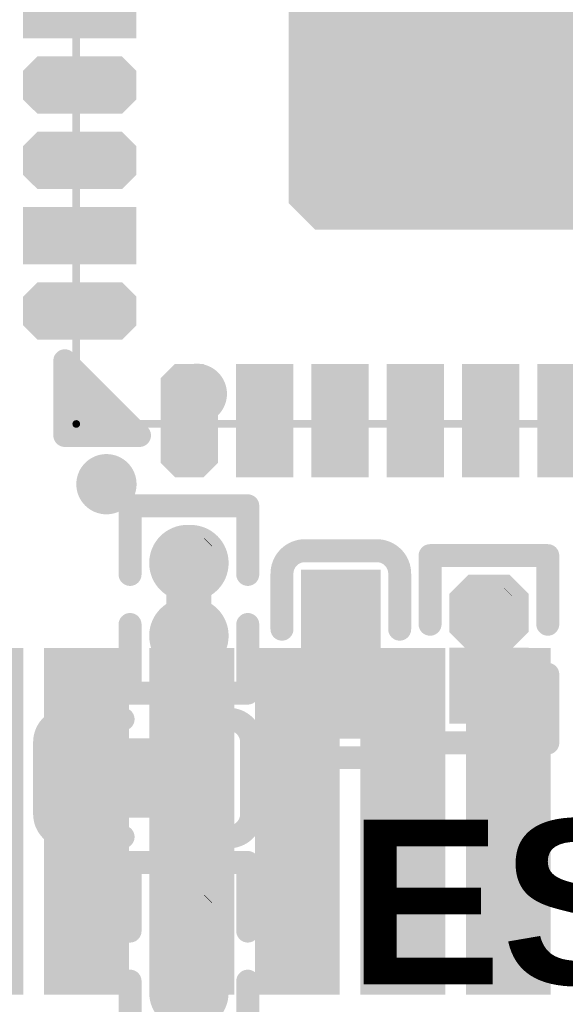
# Model space of a CAD drawing. Header units: inches. Extents: x 0.993 to 1.777, y -0.01 to 0.861.
# Tile 4 of 13: x 1.278 to 1.42, y 0.122 to 0.379. Entities that reach past the tile are written whole.
import ezdxf

# ---------------------------------------------------------------- set-up
doc = ezdxf.new("R2010")
doc.units = ezdxf.units.IN
doc.header["$MEASUREMENT"] = 0
for name, color, linetype in [('Bottom Layer', 5, 'Continuous'), ('Bottom Paste', 16, 'Continuous'), ('Bottom Solder', 6, 'Continuous'), ('Mechanical 15', 56, 'Continuous'), ('Mechanical 4', 56, 'Continuous'), ('Mechanical 5', 56, 'Continuous'), ('Mechanical 6', 56, 'Continuous'), ('Top Layer', 1, 'Continuous'), ('Top Overlay', 2, 'Continuous'), ('Top Paste', 8, 'Continuous'), ('Top Solder', 216, 'Continuous')]:
    doc.layers.add(name, color=color, linetype=linetype)
doc.styles.add('Arial_Bold', font='txt', dxfattribs={"height": 0.2})

# ---------------------------------------------------------------- blocks, each defined once
blk = doc.blocks.new('C0201_12')
at = {"layer": 'Mechanical 4'}
blk.add_hatch(color=56, dxfattribs=at).paths.add_polyline_path([(0.01166, 0.00521), (0.01166, -0.0066), (-0.01196, -0.0066), (-0.01196, 0.00521)])
at = {"layer": 'Mechanical 5'}
for points in [[(-0.01196, 0.00521), (-0.01196, -0.0066), (-0.00606, -0.0066), (-0.00606, 0.00521)], [(0.01166, 0.00521), (0.01166, -0.0066), (0.00576, -0.0066), (0.00576, 0.00521)]]:
    blk.add_hatch(color=56, dxfattribs=at).paths.add_polyline_path(points)
at = {"layer": 'Top Layer'}
for points in [[(-0.0182, 0.00569), (-0.00369, 0.00569), (-0.00369, -0.00707), (-0.0182, -0.00707)], [(0.00339, 0.00569), (0.0179, 0.00569), (0.0179, -0.00707), (0.00339, -0.00707)]]:
    blk.add_hatch(color=1, dxfattribs=at).paths.add_polyline_path(points)
at = {"layer": 'Top Paste'}
for points in [[(-0.0182, 0.00569), (-0.00369, 0.00569), (-0.00369, -0.00707), (-0.0182, -0.00707)], [(-0.00334, 0.00474), (-0.00334, -0.00612), (-0.00428, -0.00707), (-0.01725, -0.00707), (-0.0182, -0.00612), (-0.0182, 0.00474), (-0.01725, 0.00569), (-0.00428, 0.00569)], [(0.00304, 0.00474), (0.00304, -0.00612), (0.00398, -0.00707), (0.01695, -0.00707), (0.0179, -0.00612), (0.0179, 0.00474), (0.01695, 0.00569), (0.00398, 0.00569)], [(0.00339, 0.00569), (0.0179, 0.00569), (0.0179, -0.00707), (0.00339, -0.00707)]]:
    blk.add_hatch(color=8, dxfattribs=at).paths.add_polyline_path(points)
at = {"layer": 'Top Solder'}
for points in [[(-0.0222, 0.00969), (0.00031, 0.00969), (0.00031, -0.01107), (-0.0222, -0.01107)], [(-0.00061, 0.00969), (0.0219, 0.00969), (0.0219, -0.01107), (-0.00061, -0.01107)]]:
    blk.add_hatch(color=216, dxfattribs=at).paths.add_polyline_path(points)
at = {"layer": 'Top Overlay'}
for points in [[(-0.0272, 0.00869, 0.006, 0.006, -0.414214), (-0.0212, 0.01469, 0.006, 0.006, 0)], [(-0.00669, 0.01469, 0.006, 0.006, 0), (-0.0212, 0.01469, 0.006, 0.006, 0)], [(0.0209, 0.01469, 0.006, 0.006, 0), (0.00639, 0.01469, 0.006, 0.006, 0)], [(0.0209, 0.01469, 0.006, 0.006, -0.414214), (0.0269, 0.00869, 0.006, 0.006, 0)], [(-0.0272, -0.01007, 0.006, 0.006, 0), (-0.0272, 0.00869, 0.006, 0.006, 0)], [(0.0269, -0.01007, 0.006, 0.006, 0), (0.0269, 0.00869, 0.006, 0.006, 0)], [(-0.0212, -0.01607, 0.006, 0.006, -0.414214), (-0.0272, -0.01007, 0.006, 0.006, 0)], [(0.0269, -0.01007, 0.006, 0.006, -0.414214), (0.0209, -0.01607, 0.006, 0.006, 0)], [(-0.00669, -0.01607, 0.006, 0.006, 0), (-0.0212, -0.01607, 0.006, 0.006, 0)], [(0.0209, -0.01607, 0.006, 0.006, 0), (0.00639, -0.01607, 0.006, 0.006, 0)]]:
    blk.add_lwpolyline(points, format="xyseb", dxfattribs=at)
for points in [[(-0.0227, 0.01469, 0.003, 0.003, 1), (-0.0197, 0.01469, 0.003, 0.003, 1)], [(-0.0227, 0.01469, 0.003, 0.003, 1), (-0.0197, 0.01469, 0.003, 0.003, 1)], [(-0.00819, 0.01469, 0.003, 0.003, 1), (-0.00519, 0.01469, 0.003, 0.003, 1)], [(0.00489, 0.01469, 0.003, 0.003, 1), (0.00789, 0.01469, 0.003, 0.003, 1)], [(0.0194, 0.01469, 0.003, 0.003, 1), (0.0224, 0.01469, 0.003, 0.003, 1)], [(0.0194, 0.01469, 0.003, 0.003, 1), (0.0224, 0.01469, 0.003, 0.003, 1)], [(-0.0287, 0.00869, 0.003, 0.003, 1), (-0.0257, 0.00869, 0.003, 0.003, 1)], [(-0.0287, 0.00869, 0.003, 0.003, 1), (-0.0257, 0.00869, 0.003, 0.003, 1)], [(0.0254, 0.00869, 0.003, 0.003, 1), (0.0284, 0.00869, 0.003, 0.003, 1)], [(0.0254, 0.00869, 0.003, 0.003, 1), (0.0284, 0.00869, 0.003, 0.003, 1)], [(-0.0287, -0.01007, 0.003, 0.003, 1), (-0.0257, -0.01007, 0.003, 0.003, 1)], [(-0.0287, -0.01007, 0.003, 0.003, 1), (-0.0257, -0.01007, 0.003, 0.003, 1)], [(0.0254, -0.01007, 0.003, 0.003, 1), (0.0284, -0.01007, 0.003, 0.003, 1)], [(0.0254, -0.01007, 0.003, 0.003, 1), (0.0284, -0.01007, 0.003, 0.003, 1)], [(-0.0227, -0.01607, 0.003, 0.003, 1), (-0.0197, -0.01607, 0.003, 0.003, 1)], [(-0.0227, -0.01607, 0.003, 0.003, 1), (-0.0197, -0.01607, 0.003, 0.003, 1)], [(-0.00819, -0.01607, 0.003, 0.003, 1), (-0.00519, -0.01607, 0.003, 0.003, 1)], [(0.00489, -0.01607, 0.003, 0.003, 1), (0.00789, -0.01607, 0.003, 0.003, 1)], [(0.0194, -0.01607, 0.003, 0.003, 1), (0.0224, -0.01607, 0.003, 0.003, 1)], [(0.0194, -0.01607, 0.003, 0.003, 1), (0.0224, -0.01607, 0.003, 0.003, 1)]]:
    blk.add_lwpolyline(points, format="xyseb", close=True, dxfattribs=at)
blk = doc.blocks.new('C0201_17')
at = {"layer": 'Mechanical 4'}
blk.add_hatch(color=56, dxfattribs=at).paths.add_polyline_path([(0.01166, 0.00521), (0.01166, -0.0066), (-0.01196, -0.0066), (-0.01196, 0.00521)])
at = {"layer": 'Mechanical 5'}
for points in [[(-0.01196, 0.00521), (-0.01196, -0.0066), (-0.00606, -0.0066), (-0.00606, 0.00521)], [(0.01166, 0.00521), (0.01166, -0.0066), (0.00576, -0.0066), (0.00576, 0.00521)]]:
    blk.add_hatch(color=56, dxfattribs=at).paths.add_polyline_path(points)
at = {"layer": 'Top Layer'}
h = blk.add_hatch(color=1, dxfattribs=at)
edge = h.paths.add_edge_path()
edge.add_arc((-0.01182, -0.00069), 0.00638, 90, 270)
edge.add_line((-0.01182, -0.00707), (-0.01007, -0.00707))
edge.add_arc((-0.01007, -0.00069), 0.00638, 270, 450)
edge.add_line((-0.01007, 0.00569), (-0.01182, 0.00569))
blk.add_hatch(color=1, dxfattribs=at).paths.add_polyline_path([(0.00339, 0.00569), (0.0179, 0.00569), (0.0179, -0.00707), (0.00339, -0.00707)])
at = {"layer": 'Top Paste'}
h = blk.add_hatch(color=8, dxfattribs=at)
edge = h.paths.add_edge_path()
edge.add_arc((-0.01182, -0.00069), 0.00638, 90, 270)
edge.add_line((-0.01182, -0.00707), (-0.01007, -0.00707))
edge.add_arc((-0.01007, -0.00069), 0.00638, 270, 450)
edge.add_line((-0.01007, 0.00569), (-0.01182, 0.00569))
for points in [[(-0.00334, 0.00474), (-0.00334, -0.00612), (-0.00428, -0.00707), (-0.01725, -0.00707), (-0.0182, -0.00612), (-0.0182, 0.00474), (-0.01725, 0.00569), (-0.00428, 0.00569)], [(0.00304, 0.00474), (0.00304, -0.00612), (0.00398, -0.00707), (0.01695, -0.00707), (0.0179, -0.00612), (0.0179, 0.00474), (0.01695, 0.00569), (0.00398, 0.00569)], [(0.00339, 0.00569), (0.0179, 0.00569), (0.0179, -0.00707), (0.00339, -0.00707)]]:
    blk.add_hatch(color=8, dxfattribs=at).paths.add_polyline_path(points)
at = {"layer": 'Top Solder'}
h = blk.add_hatch(color=216, dxfattribs=at)
edge = h.paths.add_edge_path()
edge.add_arc((-0.01182, -0.00069), 0.01038, 90, 270)
edge.add_line((-0.01182, -0.01107), (-0.01007, -0.01107))
edge.add_arc((-0.01007, -0.00069), 0.01038, 270, 450)
edge.add_line((-0.01007, 0.00969), (-0.01182, 0.00969))
blk.add_hatch(color=216, dxfattribs=at).paths.add_polyline_path([(-0.00061, 0.00969), (0.0219, 0.00969), (0.0219, -0.01107), (-0.00061, -0.01107)])
at = {"layer": 'Top Overlay'}
for points in [[(-0.0272, 0.00869, 0.006, 0.006, -0.414214), (-0.0212, 0.01469, 0.006, 0.006, 0)], [(-0.00669, 0.01469, 0.006, 0.006, 0), (-0.0212, 0.01469, 0.006, 0.006, 0)], [(0.0209, 0.01469, 0.006, 0.006, 0), (0.00639, 0.01469, 0.006, 0.006, 0)], [(0.0209, 0.01469, 0.006, 0.006, -0.414214), (0.0269, 0.00869, 0.006, 0.006, 0)], [(-0.0272, 0.00869, 0.006, 0.006, 0), (-0.0272, -0.01007, 0.006, 0.006, 0)], [(0.0269, 0.00869, 0.006, 0.006, 0), (0.0269, -0.01007, 0.006, 0.006, 0)], [(-0.0212, -0.01607, 0.006, 0.006, -0.414214), (-0.0272, -0.01007, 0.006, 0.006, 0)], [(0.0269, -0.01007, 0.006, 0.006, -0.414214), (0.0209, -0.01607, 0.006, 0.006, 0)], [(-0.00669, -0.01607, 0.006, 0.006, 0), (-0.0212, -0.01607, 0.006, 0.006, 0)], [(0.0209, -0.01607, 0.006, 0.006, 0), (0.00639, -0.01607, 0.006, 0.006, 0)]]:
    blk.add_lwpolyline(points, format="xyseb", dxfattribs=at)
for points in [[(-0.0227, 0.01469, 0.003, 0.003, 1), (-0.0197, 0.01469, 0.003, 0.003, 1)], [(-0.0227, 0.01469, 0.003, 0.003, 1), (-0.0197, 0.01469, 0.003, 0.003, 1)], [(-0.00819, 0.01469, 0.003, 0.003, 1), (-0.00519, 0.01469, 0.003, 0.003, 1)], [(0.00489, 0.01469, 0.003, 0.003, 1), (0.00789, 0.01469, 0.003, 0.003, 1)], [(0.0194, 0.01469, 0.003, 0.003, 1), (0.0224, 0.01469, 0.003, 0.003, 1)], [(0.0194, 0.01469, 0.003, 0.003, 1), (0.0224, 0.01469, 0.003, 0.003, 1)], [(-0.0287, 0.00869, 0.003, 0.003, 1), (-0.0257, 0.00869, 0.003, 0.003, 1)], [(-0.0287, 0.00869, 0.003, 0.003, 1), (-0.0257, 0.00869, 0.003, 0.003, 1)], [(0.0254, 0.00869, 0.003, 0.003, 1), (0.0284, 0.00869, 0.003, 0.003, 1)], [(0.0254, 0.00869, 0.003, 0.003, 1), (0.0284, 0.00869, 0.003, 0.003, 1)], [(-0.0287, -0.01007, 0.003, 0.003, 1), (-0.0257, -0.01007, 0.003, 0.003, 1)], [(-0.0287, -0.01007, 0.003, 0.003, 1), (-0.0257, -0.01007, 0.003, 0.003, 1)], [(0.0254, -0.01007, 0.003, 0.003, 1), (0.0284, -0.01007, 0.003, 0.003, 1)], [(0.0254, -0.01007, 0.003, 0.003, 1), (0.0284, -0.01007, 0.003, 0.003, 1)], [(-0.0227, -0.01607, 0.003, 0.003, 1), (-0.0197, -0.01607, 0.003, 0.003, 1)], [(-0.0227, -0.01607, 0.003, 0.003, 1), (-0.0197, -0.01607, 0.003, 0.003, 1)], [(-0.00819, -0.01607, 0.003, 0.003, 1), (-0.00519, -0.01607, 0.003, 0.003, 1)], [(0.00489, -0.01607, 0.003, 0.003, 1), (0.00789, -0.01607, 0.003, 0.003, 1)], [(0.0194, -0.01607, 0.003, 0.003, 1), (0.0224, -0.01607, 0.003, 0.003, 1)], [(0.0194, -0.01607, 0.003, 0.003, 1), (0.0224, -0.01607, 0.003, 0.003, 1)]]:
    blk.add_lwpolyline(points, format="xyseb", close=True, dxfattribs=at)
blk = doc.blocks.new('R0201_22')
at = {"layer": 'Mechanical 4'}
blk.add_hatch(color=56, dxfattribs=at).paths.add_polyline_path([(0.01252, 0.00591), (0.01252, -0.0059), (-0.01111, -0.0059), (-0.01111, 0.00591)])
at = {"layer": 'Mechanical 5'}
for points in [[(-0.01111, 0.00591), (-0.01111, -0.0059), (-0.0052, -0.0059), (-0.0052, 0.00591)], [(0.01252, 0.00591), (0.01252, -0.0059), (0.00661, -0.0059), (0.00661, 0.00591)]]:
    blk.add_hatch(color=56, dxfattribs=at).paths.add_polyline_path(points)
at = {"layer": 'Top Layer'}
for points in [[(-0.01477, 0.00638), (-0.00284, 0.00638), (-0.00284, -0.00638), (-0.01477, -0.00638)], [(0.0132, 0.00638), (0.00723, 0.00638), (0.00425, 0.0034), (0.00425, -0.00339), (0.00723, -0.00638), (0.0132, -0.00638), (0.01618, -0.00339), (0.01618, 0.0034)]]:
    blk.add_hatch(color=1, dxfattribs=at).paths.add_polyline_path(points)
at = {"layer": 'Top Paste'}
for points in [[(-0.01477, 0.00638), (-0.00284, 0.00638), (-0.00284, -0.00638), (-0.01477, -0.00638)], [(-0.00248, 0.00543), (-0.00248, -0.00543), (-0.00343, -0.00638), (-0.01383, -0.00638), (-0.01477, -0.00543), (-0.01477, 0.00543), (-0.01383, 0.00638), (-0.00343, 0.00638)], [(0.00389, 0.00543), (0.00389, -0.00543), (0.00484, -0.00638), (0.01524, -0.00638), (0.01618, -0.00543), (0.01618, 0.00543), (0.01524, 0.00638), (0.00484, 0.00638)], [(0.0132, 0.00638), (0.00723, 0.00638), (0.00425, 0.0034), (0.00425, -0.00339), (0.00723, -0.00638), (0.0132, -0.00638), (0.01618, -0.00339), (0.01618, 0.0034)]]:
    blk.add_hatch(color=8, dxfattribs=at).paths.add_polyline_path(points)
at = {"layer": 'Top Solder'}
for points in [[(-0.01877, 0.01038), (0.00116, 0.01038), (0.00116, -0.01038), (-0.01877, -0.01038)], [(0.0152, 0.01038), (0.00523, 0.01038), (0.00025, 0.0054), (0.00025, -0.00539), (0.00523, -0.01038), (0.0152, -0.01038), (0.02018, -0.00539), (0.02018, 0.0054)]]:
    blk.add_hatch(color=216, dxfattribs=at).paths.add_polyline_path(points)
at = {"layer": 'Mechanical 15'}
blk.add_lwpolyline([(0.01665, -0.004, 0.0001, 0.0001, 0), (0.01465, -0.006, 0.0001, 0.0001, 0)], format="xyseb", dxfattribs=at)
for points in [[(0.01662, -0.004, 0.00005, 0.00005, 1), (0.01667, -0.004, 0.00005, 0.00005, 1)], [(0.01462, -0.006, 0.00005, 0.00005, 1), (0.01467, -0.006, 0.00005, 0.00005, 1)]]:
    blk.add_lwpolyline(points, format="xyseb", close=True, dxfattribs=at)
at = {"layer": 'Top Overlay'}
for points in [[(-0.02377, 0.01538, 0.006, 0.006, 0), (-0.02377, -0.01538, 0.006, 0.006, 0)], [(-0.02377, 0.01538, 0.006, 0.006, 0), (-0.00584, 0.01538, 0.006, 0.006, 0)], [(0.00725, 0.01538, 0.006, 0.006, 0), (0.02518, 0.01538, 0.006, 0.006, 0)], [(0.02518, 0.01538, 0.006, 0.006, 0), (0.02518, -0.01538, 0.006, 0.006, 0)], [(-0.02377, -0.01538, 0.006, 0.006, 0), (-0.00584, -0.01538, 0.006, 0.006, 0)], [(0.00725, -0.01538, 0.006, 0.006, 0), (0.02518, -0.01538, 0.006, 0.006, 0)]]:
    blk.add_lwpolyline(points, format="xyseb", dxfattribs=at)
for points in [[(-0.02527, 0.01538, 0.003, 0.003, 1), (-0.02227, 0.01538, 0.003, 0.003, 1)], [(-0.02527, 0.01538, 0.003, 0.003, 1), (-0.02227, 0.01538, 0.003, 0.003, 1)], [(-0.00734, 0.01538, 0.003, 0.003, 1), (-0.00434, 0.01538, 0.003, 0.003, 1)], [(0.00575, 0.01538, 0.003, 0.003, 1), (0.00875, 0.01538, 0.003, 0.003, 1)], [(0.02368, 0.01538, 0.003, 0.003, 1), (0.02668, 0.01538, 0.003, 0.003, 1)], [(0.02368, 0.01538, 0.003, 0.003, 1), (0.02668, 0.01538, 0.003, 0.003, 1)], [(-0.02527, -0.01538, 0.003, 0.003, 1), (-0.02227, -0.01538, 0.003, 0.003, 1)], [(-0.02527, -0.01538, 0.003, 0.003, 1), (-0.02227, -0.01538, 0.003, 0.003, 1)], [(-0.00734, -0.01538, 0.003, 0.003, 1), (-0.00434, -0.01538, 0.003, 0.003, 1)], [(0.00575, -0.01538, 0.003, 0.003, 1), (0.00875, -0.01538, 0.003, 0.003, 1)], [(0.02368, -0.01538, 0.003, 0.003, 1), (0.02668, -0.01538, 0.003, 0.003, 1)], [(0.02368, -0.01538, 0.003, 0.003, 1), (0.02668, -0.01538, 0.003, 0.003, 1)]]:
    blk.add_lwpolyline(points, format="xyseb", close=True, dxfattribs=at)
blk = doc.blocks.new('R0201_35')
at = {"layer": 'Mechanical 4'}
blk.add_hatch(color=56, dxfattribs=at).paths.add_polyline_path([(0.01252, 0.00591), (0.01252, -0.0059), (-0.01111, -0.0059), (-0.01111, 0.00591)])
at = {"layer": 'Mechanical 5'}
for points in [[(-0.01111, 0.00591), (-0.01111, -0.0059), (-0.0052, -0.0059), (-0.0052, 0.00591)], [(0.01252, 0.00591), (0.01252, -0.0059), (0.00661, -0.0059), (0.00661, 0.00591)]]:
    blk.add_hatch(color=56, dxfattribs=at).paths.add_polyline_path(points)
at = {"layer": 'Top Layer'}
h = blk.add_hatch(color=1, dxfattribs=at)
edge = h.paths.add_edge_path()
edge.add_arc((-0.0088, -0.00041), 0.00597, 180, 360)
edge.add_line((-0.00284, -0.00041), (-0.00284, 0.00041))
edge.add_arc((-0.0088, 0.00041), 0.00597, 0, 180)
edge.add_line((-0.01477, 0.00041), (-0.01477, -0.00041))
h = blk.add_hatch(color=1, dxfattribs=at)
edge = h.paths.add_edge_path()
edge.add_arc((0.01022, -0.00041), 0.00597, 180, 360)
edge.add_line((0.01618, -0.00041), (0.01618, 0.00041))
edge.add_arc((0.01022, 0.00041), 0.00597, 0, 180)
edge.add_line((0.00425, 0.00041), (0.00425, -0.00041))
at = {"layer": 'Top Paste'}
h = blk.add_hatch(color=8, dxfattribs=at)
edge = h.paths.add_edge_path()
edge.add_arc((-0.0088, -0.00041), 0.00597, 180, 360)
edge.add_line((-0.00284, -0.00041), (-0.00284, 0.00041))
edge.add_arc((-0.0088, 0.00041), 0.00597, 0, 180)
edge.add_line((-0.01477, 0.00041), (-0.01477, -0.00041))
for points in [[(-0.00248, 0.00543), (-0.00248, -0.00543), (-0.00343, -0.00638), (-0.01383, -0.00638), (-0.01477, -0.00543), (-0.01477, 0.00543), (-0.01383, 0.00638), (-0.00343, 0.00638)], [(0.00389, 0.00543), (0.00389, -0.00543), (0.00484, -0.00638), (0.01524, -0.00638), (0.01618, -0.00543), (0.01618, 0.00543), (0.01524, 0.00638), (0.00484, 0.00638)]]:
    blk.add_hatch(color=8, dxfattribs=at).paths.add_polyline_path(points)
h = blk.add_hatch(color=8, dxfattribs=at)
edge = h.paths.add_edge_path()
edge.add_arc((0.01022, -0.00041), 0.00597, 180, 360)
edge.add_line((0.01618, -0.00041), (0.01618, 0.00041))
edge.add_arc((0.01022, 0.00041), 0.00597, 0, 180)
edge.add_line((0.00425, 0.00041), (0.00425, -0.00041))
at = {"layer": 'Top Solder'}
h = blk.add_hatch(color=216, dxfattribs=at)
edge = h.paths.add_edge_path()
edge.add_arc((-0.0088, -0.00041), 0.00997, 180, 360)
edge.add_line((0.00116, -0.00041), (0.00116, 0.00041))
edge.add_arc((-0.0088, 0.00041), 0.00997, 0, 180)
edge.add_line((-0.01877, 0.00041), (-0.01877, -0.00041))
h = blk.add_hatch(color=216, dxfattribs=at)
edge = h.paths.add_edge_path()
edge.add_arc((0.01022, -0.00041), 0.00997, 180, 360)
edge.add_line((0.02018, -0.00041), (0.02018, 0.00041))
edge.add_arc((0.01022, 0.00041), 0.00997, 0, 180)
edge.add_line((0.00025, 0.00041), (0.00025, -0.00041))
at = {"layer": 'Mechanical 15'}
blk.add_lwpolyline([(0.01665, -0.004, 0.0001, 0.0001, 0), (0.01465, -0.006, 0.0001, 0.0001, 0)], format="xyseb", dxfattribs=at)
for points in [[(0.01662, -0.004, 0.00005, 0.00005, 1), (0.01667, -0.004, 0.00005, 0.00005, 1)], [(0.01462, -0.006, 0.00005, 0.00005, 1), (0.01467, -0.006, 0.00005, 0.00005, 1)]]:
    blk.add_lwpolyline(points, format="xyseb", close=True, dxfattribs=at)
at = {"layer": 'Top Overlay'}
for points in [[(-0.02377, 0.01538, 0.006, 0.006, 0), (-0.00584, 0.01538, 0.006, 0.006, 0)], [(-0.02377, 0.01538, 0.006, 0.006, 0), (-0.02377, -0.01538, 0.006, 0.006, 0)], [(0.00725, 0.01538, 0.006, 0.006, 0), (0.02518, 0.01538, 0.006, 0.006, 0)], [(0.02518, 0.01538, 0.006, 0.006, 0), (0.02518, -0.01538, 0.006, 0.006, 0)], [(-0.02377, -0.01538, 0.006, 0.006, 0), (-0.00584, -0.01538, 0.006, 0.006, 0)], [(0.00725, -0.01538, 0.006, 0.006, 0), (0.02518, -0.01538, 0.006, 0.006, 0)]]:
    blk.add_lwpolyline(points, format="xyseb", dxfattribs=at)
for points in [[(-0.02527, 0.01538, 0.003, 0.003, 1), (-0.02227, 0.01538, 0.003, 0.003, 1)], [(-0.02527, 0.01538, 0.003, 0.003, 1), (-0.02227, 0.01538, 0.003, 0.003, 1)], [(-0.00734, 0.01538, 0.003, 0.003, 1), (-0.00434, 0.01538, 0.003, 0.003, 1)], [(0.00575, 0.01538, 0.003, 0.003, 1), (0.00875, 0.01538, 0.003, 0.003, 1)], [(0.02368, 0.01538, 0.003, 0.003, 1), (0.02668, 0.01538, 0.003, 0.003, 1)], [(0.02368, 0.01538, 0.003, 0.003, 1), (0.02668, 0.01538, 0.003, 0.003, 1)], [(-0.02527, -0.01538, 0.003, 0.003, 1), (-0.02227, -0.01538, 0.003, 0.003, 1)], [(-0.02527, -0.01538, 0.003, 0.003, 1), (-0.02227, -0.01538, 0.003, 0.003, 1)], [(-0.00734, -0.01538, 0.003, 0.003, 1), (-0.00434, -0.01538, 0.003, 0.003, 1)], [(0.00575, -0.01538, 0.003, 0.003, 1), (0.00875, -0.01538, 0.003, 0.003, 1)], [(0.02368, -0.01538, 0.003, 0.003, 1), (0.02668, -0.01538, 0.003, 0.003, 1)], [(0.02368, -0.01538, 0.003, 0.003, 1), (0.02668, -0.01538, 0.003, 0.003, 1)]]:
    blk.add_lwpolyline(points, format="xyseb", close=True, dxfattribs=at)
blk = doc.blocks.new('R0201_36')
at = {"layer": 'Mechanical 4'}
blk.add_hatch(color=56, dxfattribs=at).paths.add_polyline_path([(0.01252, 0.00591), (0.01252, -0.0059), (-0.01111, -0.0059), (-0.01111, 0.00591)])
at = {"layer": 'Mechanical 5'}
for points in [[(-0.01111, 0.00591), (-0.01111, -0.0059), (-0.0052, -0.0059), (-0.0052, 0.00591)], [(0.01252, 0.00591), (0.01252, -0.0059), (0.00661, -0.0059), (0.00661, 0.00591)]]:
    blk.add_hatch(color=56, dxfattribs=at).paths.add_polyline_path(points)
at = {"layer": 'Top Layer'}
h = blk.add_hatch(color=1, dxfattribs=at)
edge = h.paths.add_edge_path()
edge.add_arc((-0.0088, -0.00041), 0.00597, 180, 360)
edge.add_line((-0.00284, -0.00041), (-0.00284, 0.00041))
edge.add_arc((-0.0088, 0.00041), 0.00597, 0, 180)
edge.add_line((-0.01477, 0.00041), (-0.01477, -0.00041))
h = blk.add_hatch(color=1, dxfattribs=at)
edge = h.paths.add_edge_path()
edge.add_arc((0.01022, -0.00041), 0.00597, 180, 360)
edge.add_line((0.01618, -0.00041), (0.01618, 0.00041))
edge.add_arc((0.01022, 0.00041), 0.00597, 0, 180)
edge.add_line((0.00425, 0.00041), (0.00425, -0.00041))
at = {"layer": 'Top Paste'}
h = blk.add_hatch(color=8, dxfattribs=at)
edge = h.paths.add_edge_path()
edge.add_arc((-0.0088, -0.00041), 0.00597, 180, 360)
edge.add_line((-0.00284, -0.00041), (-0.00284, 0.00041))
edge.add_arc((-0.0088, 0.00041), 0.00597, 0, 180)
edge.add_line((-0.01477, 0.00041), (-0.01477, -0.00041))
for points in [[(-0.00248, 0.00543), (-0.00248, -0.00543), (-0.00343, -0.00638), (-0.01383, -0.00638), (-0.01477, -0.00543), (-0.01477, 0.00543), (-0.01383, 0.00638), (-0.00343, 0.00638)], [(0.00389, 0.00543), (0.00389, -0.00543), (0.00484, -0.00638), (0.01524, -0.00638), (0.01618, -0.00543), (0.01618, 0.00543), (0.01524, 0.00638), (0.00484, 0.00638)]]:
    blk.add_hatch(color=8, dxfattribs=at).paths.add_polyline_path(points)
h = blk.add_hatch(color=8, dxfattribs=at)
edge = h.paths.add_edge_path()
edge.add_arc((0.01022, -0.00041), 0.00597, 180, 360)
edge.add_line((0.01618, -0.00041), (0.01618, 0.00041))
edge.add_arc((0.01022, 0.00041), 0.00597, 0, 180)
edge.add_line((0.00425, 0.00041), (0.00425, -0.00041))
at = {"layer": 'Top Solder'}
h = blk.add_hatch(color=216, dxfattribs=at)
edge = h.paths.add_edge_path()
edge.add_arc((-0.0088, -0.00041), 0.00997, 180, 360)
edge.add_line((0.00116, -0.00041), (0.00116, 0.00041))
edge.add_arc((-0.0088, 0.00041), 0.00997, 0, 180)
edge.add_line((-0.01877, 0.00041), (-0.01877, -0.00041))
h = blk.add_hatch(color=216, dxfattribs=at)
edge = h.paths.add_edge_path()
edge.add_arc((0.01022, -0.00041), 0.00997, 180, 360)
edge.add_line((0.02018, -0.00041), (0.02018, 0.00041))
edge.add_arc((0.01022, 0.00041), 0.00997, 0, 180)
edge.add_line((0.00025, 0.00041), (0.00025, -0.00041))
at = {"layer": 'Mechanical 15'}
blk.add_lwpolyline([(0.01665, -0.004, 0.0001, 0.0001, 0), (0.01465, -0.006, 0.0001, 0.0001, 0)], format="xyseb", dxfattribs=at)
for points in [[(0.01662, -0.004, 0.00005, 0.00005, 1), (0.01667, -0.004, 0.00005, 0.00005, 1)], [(0.01462, -0.006, 0.00005, 0.00005, 1), (0.01467, -0.006, 0.00005, 0.00005, 1)]]:
    blk.add_lwpolyline(points, format="xyseb", close=True, dxfattribs=at)
at = {"layer": 'Top Overlay'}
for points in [[(-0.02377, 0.01538, 0.006, 0.006, 0), (-0.02377, -0.01538, 0.006, 0.006, 0)], [(-0.02377, 0.01538, 0.006, 0.006, 0), (-0.00584, 0.01538, 0.006, 0.006, 0)], [(0.00725, 0.01538, 0.006, 0.006, 0), (0.02518, 0.01538, 0.006, 0.006, 0)], [(0.02518, 0.01538, 0.006, 0.006, 0), (0.02518, -0.01538, 0.006, 0.006, 0)], [(-0.02377, -0.01538, 0.006, 0.006, 0), (-0.00584, -0.01538, 0.006, 0.006, 0)], [(0.00725, -0.01538, 0.006, 0.006, 0), (0.02518, -0.01538, 0.006, 0.006, 0)]]:
    blk.add_lwpolyline(points, format="xyseb", dxfattribs=at)
for points in [[(-0.02527, 0.01538, 0.003, 0.003, 1), (-0.02227, 0.01538, 0.003, 0.003, 1)], [(-0.02527, 0.01538, 0.003, 0.003, 1), (-0.02227, 0.01538, 0.003, 0.003, 1)], [(-0.00734, 0.01538, 0.003, 0.003, 1), (-0.00434, 0.01538, 0.003, 0.003, 1)], [(0.00575, 0.01538, 0.003, 0.003, 1), (0.00875, 0.01538, 0.003, 0.003, 1)], [(0.02368, 0.01538, 0.003, 0.003, 1), (0.02668, 0.01538, 0.003, 0.003, 1)], [(0.02368, 0.01538, 0.003, 0.003, 1), (0.02668, 0.01538, 0.003, 0.003, 1)], [(-0.02527, -0.01538, 0.003, 0.003, 1), (-0.02227, -0.01538, 0.003, 0.003, 1)], [(-0.02527, -0.01538, 0.003, 0.003, 1), (-0.02227, -0.01538, 0.003, 0.003, 1)], [(-0.00734, -0.01538, 0.003, 0.003, 1), (-0.00434, -0.01538, 0.003, 0.003, 1)], [(0.00575, -0.01538, 0.003, 0.003, 1), (0.00875, -0.01538, 0.003, 0.003, 1)], [(0.02368, -0.01538, 0.003, 0.003, 1), (0.02668, -0.01538, 0.003, 0.003, 1)], [(0.02368, -0.01538, 0.003, 0.003, 1), (0.02668, -0.01538, 0.003, 0.003, 1)]]:
    blk.add_lwpolyline(points, format="xyseb", close=True, dxfattribs=at)
blk = doc.blocks.new('0INCH85_LCD_GC9107_B_39')
at = {"layer": 'Bottom Layer'}
for points in [[(0.32704, -0.3387), (0.34121, -0.3387), (0.34121, -0.42137), (0.32704, -0.42137)], [(0.3546, -0.3387), (0.36877, -0.3387), (0.36877, -0.42137), (0.3546, -0.42137)], [(0.38216, -0.3387), (0.39633, -0.3387), (0.39633, -0.42137), (0.38216, -0.42137)], [(0.40972, -0.3387), (0.42389, -0.3387), (0.42389, -0.42137), (0.40972, -0.42137)], [(0.43727, -0.3387), (0.45145, -0.3387), (0.45145, -0.42137), (0.43727, -0.42137)]]:
    blk.add_hatch(color=5, dxfattribs=at).paths.add_polyline_path(points)
at = {"layer": 'Bottom Paste'}
for points in [[(0.32704, -0.3387), (0.34121, -0.3387), (0.34121, -0.42137), (0.32704, -0.42137)], [(0.3546, -0.3387), (0.36877, -0.3387), (0.36877, -0.42137), (0.3546, -0.42137)], [(0.38216, -0.3387), (0.39633, -0.3387), (0.39633, -0.42137), (0.38216, -0.42137)], [(0.40972, -0.3387), (0.42389, -0.3387), (0.42389, -0.42137), (0.40972, -0.42137)], [(0.43727, -0.3387), (0.45145, -0.3387), (0.45145, -0.42137), (0.43727, -0.42137)]]:
    blk.add_hatch(color=16, dxfattribs=at).paths.add_polyline_path(points)
at = {"layer": 'Bottom Solder'}
for points in [[(0.32304, -0.3347), (0.34521, -0.3347), (0.34521, -0.42537), (0.32304, -0.42537)], [(0.3506, -0.3347), (0.37277, -0.3347), (0.37277, -0.42537), (0.3506, -0.42537)], [(0.37816, -0.3347), (0.40033, -0.3347), (0.40033, -0.42537), (0.37816, -0.42537)], [(0.40572, -0.3347), (0.42789, -0.3347), (0.42789, -0.42537), (0.40572, -0.42537)], [(0.43327, -0.3347), (0.45545, -0.3347), (0.45545, -0.42537), (0.43327, -0.42537)], [(0.46083, -0.3347), (0.48301, -0.3347), (0.48301, -0.42537), (0.46083, -0.42537)]]:
    blk.add_hatch(color=6, dxfattribs=at).paths.add_polyline_path(points)
blk = doc.blocks.new('QFN_32_L5_0_W5_0_P0_50_TL_EP3_7_43')
at = {"layer": 'Mechanical 15'}
for points in [[(-0.07133, 0.09513), (-0.07133, 0.08332), (-0.06149, 0.08332), (-0.06149, 0.09513)], [(-0.05165, 0.09513), (-0.05165, 0.08332), (-0.0418, 0.08332), (-0.0418, 0.09513)], [(-0.03196, 0.09513), (-0.03196, 0.08332), (-0.02212, 0.08332), (-0.02212, 0.09513)], [(-0.01228, 0.09513), (-0.01228, 0.08332), (-0.00243, 0.08332), (-0.00243, 0.09513)], [(0.00741, 0.09513), (0.00741, 0.08332), (0.01725, 0.08332), (0.01725, 0.09513)], [(0.02709, 0.09513), (0.02709, 0.08332), (0.03694, 0.08332), (0.03694, 0.09513)], [(0.04678, 0.09513), (0.04678, 0.08332), (0.05662, 0.08332), (0.05662, 0.09513)], [(0.06646, 0.09513), (0.06646, 0.08332), (0.07631, 0.08332), (0.07631, 0.09513)], [(-0.08413, 0.06069), (-0.08413, 0.07053), (-0.09594, 0.07053), (-0.09594, 0.06069)], [(0.0891, 0.06069), (0.0891, 0.07053), (0.10091, 0.07053), (0.10091, 0.06069)], [(-0.08413, 0.041), (-0.08413, 0.05084), (-0.09594, 0.05084), (-0.09594, 0.041)], [(0.0891, 0.041), (0.0891, 0.05084), (0.10091, 0.05084), (0.10091, 0.041)], [(-0.08413, 0.02132), (-0.08413, 0.03116), (-0.09594, 0.03116), (-0.09594, 0.02132)], [(0.0891, 0.02132), (0.0891, 0.03116), (0.10091, 0.03116), (0.10091, 0.02132)], [(-0.03754, -0.02809), (-0.03754, 0.02226), (0.04234, 0.02226), (0.04234, -0.02809)], [(-0.08413, 0.00163), (-0.08413, 0.01147), (-0.09594, 0.01147), (-0.09594, 0.00163)], [(0.0891, 0.00163), (0.0891, 0.01147), (0.10091, 0.01147), (0.10091, 0.00163)], [(-0.08413, -0.01806), (-0.08413, -0.00821), (-0.09594, -0.00821), (-0.09594, -0.01806)], [(0.0891, -0.01806), (0.0891, -0.00821), (0.10091, -0.00821), (0.10091, -0.01806)], [(-0.08413, -0.03774), (-0.08413, -0.0279), (-0.09594, -0.0279), (-0.09594, -0.03774)], [(0.0891, -0.03774), (0.0891, -0.0279), (0.10091, -0.0279), (0.10091, -0.03774)], [(-0.08413, -0.05742), (-0.08413, -0.04758), (-0.09594, -0.04758), (-0.09594, -0.05742)], [(0.0891, -0.05742), (0.0891, -0.04758), (0.10091, -0.04758), (0.10091, -0.05742)], [(-0.08413, -0.07711), (-0.08413, -0.06727), (-0.09594, -0.06727), (-0.09594, -0.07711)], [(0.0891, -0.07711), (0.0891, -0.06727), (0.10091, -0.06727), (0.10091, -0.07711)], [(-0.07133, -0.10172), (-0.07133, -0.0899), (-0.06149, -0.0899), (-0.06149, -0.10172)], [(-0.05165, -0.10172), (-0.05165, -0.0899), (-0.0418, -0.0899), (-0.0418, -0.10172)], [(-0.03196, -0.10172), (-0.03196, -0.0899), (-0.02212, -0.0899), (-0.02212, -0.10172)], [(-0.01228, -0.10172), (-0.01228, -0.0899), (-0.00243, -0.0899), (-0.00243, -0.10172)], [(0.00741, -0.10172), (0.00741, -0.0899), (0.01725, -0.0899), (0.01725, -0.10172)], [(0.02709, -0.10172), (0.02709, -0.0899), (0.03694, -0.0899), (0.03694, -0.10172)], [(0.04678, -0.10172), (0.04678, -0.0899), (0.05662, -0.0899), (0.05662, -0.10172)], [(0.06646, -0.10172), (0.06646, -0.0899), (0.07631, -0.0899), (0.07631, -0.10172)], [(-0.09691, -0.09935), (-0.09829, -0.10073), (-0.09829, -0.10269), (-0.09691, -0.10407), (-0.09495, -0.10407), (-0.09357, -0.10269), (-0.09357, -0.10073), (-0.09495, -0.09935)]]:
    blk.add_hatch(color=56, dxfattribs=at).paths.add_polyline_path(points)
at = {"layer": 'Top Layer'}
for points in [[(-0.07192, 0.10429), (-0.07192, 0.08421), (-0.06917, 0.08145), (-0.06366, 0.08145), (-0.0609, 0.08421), (-0.0609, 0.10429), (-0.06366, 0.10704), (-0.06917, 0.10704)], [(-0.05223, 0.08145), (-0.05223, 0.10704), (-0.04121, 0.10704), (-0.04121, 0.08145)], [(-0.03255, 0.08145), (-0.03255, 0.10704), (-0.02153, 0.10704), (-0.02153, 0.08145)], [(-0.01286, 0.08145), (-0.01286, 0.10704), (-0.00184, 0.10704), (-0.00184, 0.08145)], [(0.00682, 0.08145), (0.00682, 0.10704), (0.01784, 0.10704), (0.01784, 0.08145)], [(0.02651, 0.10429), (0.02651, 0.08421), (0.02926, 0.08145), (0.03477, 0.08145), (0.03753, 0.08421), (0.03753, 0.10429), (0.03477, 0.10704), (0.02926, 0.10704)], [(0.04619, 0.08145), (0.04619, 0.10704), (0.05721, 0.10704), (0.05721, 0.08145)], [(0.06588, 0.10429), (0.06588, 0.08421), (0.06863, 0.08145), (0.07414, 0.08145), (0.0769, 0.08421), (0.0769, 0.10429), (0.07414, 0.10704), (0.06863, 0.10704)], [(-0.10785, 0.06836), (-0.10785, 0.06285), (-0.10509, 0.0601), (-0.08501, 0.0601), (-0.08226, 0.06285), (-0.08226, 0.06836), (-0.08501, 0.07112), (-0.10509, 0.07112)], [(0.08723, 0.06836), (0.08723, 0.06285), (0.08999, 0.0601), (0.11007, 0.0601), (0.11282, 0.06285), (0.11282, 0.06836), (0.11007, 0.07112), (0.08999, 0.07112)], [(-0.10785, 0.04041), (-0.10785, 0.05143), (-0.08226, 0.05143), (-0.08226, 0.04041)], [(0.08723, 0.04868), (0.08723, 0.04316), (0.08999, 0.04041), (0.11007, 0.04041), (0.11282, 0.04316), (0.11282, 0.04868), (0.11007, 0.05143), (0.08999, 0.05143)], [(-0.10785, 0.02073), (-0.10785, 0.03175), (-0.08226, 0.03175), (-0.08226, 0.02073)], [(0.08723, 0.02073), (0.08723, 0.03175), (0.11282, 0.03175), (0.11282, 0.02073)], [(-0.03751, -0.02829), (-0.03751, 0.02171), (0.04249, 0.02171), (0.04249, -0.02829)], [(-0.10785, 0.00104), (-0.10785, 0.01206), (-0.08226, 0.01206), (-0.08226, 0.00104)], [(0.08723, 0.00104), (0.08723, 0.01206), (0.11282, 0.01206), (0.11282, 0.00104)], [(-0.10785, -0.01038), (-0.10785, -0.01589), (-0.10509, -0.01864), (-0.08501, -0.01864), (-0.08226, -0.01589), (-0.08226, -0.01038), (-0.08501, -0.00762), (-0.10509, -0.00762)], [(0.08723, -0.01864), (0.08723, -0.00762), (0.11282, -0.00762), (0.11282, -0.01864)], [(-0.10785, -0.03007), (-0.10785, -0.03558), (-0.10509, -0.03833), (-0.08501, -0.03833), (-0.08226, -0.03558), (-0.08226, -0.03007), (-0.08501, -0.02731), (-0.10509, -0.02731)], [(0.08723, -0.03833), (0.08723, -0.02731), (0.11282, -0.02731), (0.11282, -0.03833)], [(-0.10785, -0.05801), (-0.10785, -0.04699), (-0.08226, -0.04699), (-0.08226, -0.05801)], [(0.08723, -0.05801), (0.08723, -0.04699), (0.11282, -0.04699), (0.11282, -0.05801)], [(-0.10785, -0.06943), (-0.10785, -0.07495), (-0.10509, -0.0777), (-0.08501, -0.0777), (-0.08226, -0.07495), (-0.08226, -0.06943), (-0.08501, -0.06668), (-0.10509, -0.06668)], [(0.08723, -0.06943), (0.08723, -0.07495), (0.08999, -0.0777), (0.11007, -0.0777), (0.11282, -0.07495), (0.11282, -0.06943), (0.11007, -0.06668), (0.08999, -0.06668)], [(-0.07192, -0.09079), (-0.07192, -0.11087), (-0.06917, -0.11363), (-0.06366, -0.11363), (-0.0609, -0.11087), (-0.0609, -0.09079), (-0.06366, -0.08804), (-0.06917, -0.08804)], [(-0.05223, -0.11363), (-0.05223, -0.08804), (-0.04121, -0.08804), (-0.04121, -0.11363)], [(-0.03255, -0.11363), (-0.03255, -0.08804), (-0.02153, -0.08804), (-0.02153, -0.11363)], [(-0.01286, -0.11363), (-0.01286, -0.08804), (-0.00184, -0.08804), (-0.00184, -0.11363)], [(0.00682, -0.11363), (0.00682, -0.08804), (0.01784, -0.08804), (0.01784, -0.11363)], [(0.02651, -0.11363), (0.02651, -0.08804), (0.03753, -0.08804), (0.03753, -0.11363)], [(0.04619, -0.09079), (0.04619, -0.11087), (0.04894, -0.11363), (0.05445, -0.11363), (0.05721, -0.11087), (0.05721, -0.09079), (0.05445, -0.08804), (0.04894, -0.08804)], [(0.06588, -0.09079), (0.06588, -0.11087), (0.06863, -0.11363), (0.07414, -0.11363), (0.0769, -0.11087), (0.0769, -0.09079), (0.07414, -0.08804), (0.06863, -0.08804)]]:
    blk.add_hatch(color=1, dxfattribs=at).paths.add_polyline_path(points)
at = {"layer": 'Top Overlay'}
blk.add_hatch(color=2, dxfattribs=at).paths.add_polyline_path([(-0.09894, -0.08597), (-0.09817, -0.08597), (-0.07942, -0.10472), (-0.09594, -0.10472)])
at = {"layer": 'Top Paste'}
for points in [[(-0.07192, 0.08145), (-0.07192, 0.10704), (-0.0609, 0.10704), (-0.0609, 0.08145)], [(-0.05223, 0.08145), (-0.05223, 0.10704), (-0.04121, 0.10704), (-0.04121, 0.08145)], [(-0.03255, 0.08145), (-0.03255, 0.10704), (-0.02153, 0.10704), (-0.02153, 0.08145)], [(-0.01286, 0.08145), (-0.01286, 0.10704), (-0.00184, 0.10704), (-0.00184, 0.08145)], [(0.00682, 0.08145), (0.00682, 0.10704), (0.01784, 0.10704), (0.01784, 0.08145)], [(0.02651, 0.08145), (0.02651, 0.10704), (0.03753, 0.10704), (0.03753, 0.08145)], [(0.04619, 0.08145), (0.04619, 0.10704), (0.05721, 0.10704), (0.05721, 0.08145)], [(0.06588, 0.08145), (0.06588, 0.10704), (0.0769, 0.10704), (0.0769, 0.08145)], [(-0.10785, 0.0601), (-0.10785, 0.07112), (-0.08226, 0.07112), (-0.08226, 0.0601)], [(0.08723, 0.0601), (0.08723, 0.07112), (0.11282, 0.07112), (0.11282, 0.0601)], [(-0.10785, 0.04041), (-0.10785, 0.05143), (-0.08226, 0.05143), (-0.08226, 0.04041)], [(0.08723, 0.04041), (0.08723, 0.05143), (0.11282, 0.05143), (0.11282, 0.04041)], [(-0.10785, 0.02073), (-0.10785, 0.03175), (-0.08226, 0.03175), (-0.08226, 0.02073)], [(0.08723, 0.02073), (0.08723, 0.03175), (0.11282, 0.03175), (0.11282, 0.02073)], [(-0.03772, -0.02845), (-0.03772, 0.02163), (0.04254, 0.02163), (0.04254, -0.02845)], [(-0.10785, 0.00104), (-0.10785, 0.01206), (-0.08226, 0.01206), (-0.08226, 0.00104)], [(0.08723, 0.00104), (0.08723, 0.01206), (0.11282, 0.01206), (0.11282, 0.00104)], [(-0.10785, -0.01864), (-0.10785, -0.00762), (-0.08226, -0.00762), (-0.08226, -0.01864)], [(0.08723, -0.01864), (0.08723, -0.00762), (0.11282, -0.00762), (0.11282, -0.01864)], [(-0.10785, -0.03833), (-0.10785, -0.02731), (-0.08226, -0.02731), (-0.08226, -0.03833)], [(0.08723, -0.03833), (0.08723, -0.02731), (0.11282, -0.02731), (0.11282, -0.03833)], [(-0.10785, -0.05801), (-0.10785, -0.04699), (-0.08226, -0.04699), (-0.08226, -0.05801)], [(0.08723, -0.05801), (0.08723, -0.04699), (0.11282, -0.04699), (0.11282, -0.05801)], [(-0.10785, -0.0777), (-0.10785, -0.06668), (-0.08226, -0.06668), (-0.08226, -0.0777)], [(0.08723, -0.0777), (0.08723, -0.06668), (0.11282, -0.06668), (0.11282, -0.0777)], [(-0.07192, -0.11363), (-0.07192, -0.08804), (-0.0609, -0.08804), (-0.0609, -0.11363)], [(-0.05223, -0.11363), (-0.05223, -0.08804), (-0.04121, -0.08804), (-0.04121, -0.11363)], [(-0.03255, -0.11363), (-0.03255, -0.08804), (-0.02153, -0.08804), (-0.02153, -0.11363)], [(-0.01286, -0.11363), (-0.01286, -0.08804), (-0.00184, -0.08804), (-0.00184, -0.11363)], [(0.00682, -0.11363), (0.00682, -0.08804), (0.01784, -0.08804), (0.01784, -0.11363)], [(0.02651, -0.11363), (0.02651, -0.08804), (0.03753, -0.08804), (0.03753, -0.11363)], [(0.04619, -0.11363), (0.04619, -0.08804), (0.05721, -0.08804), (0.05721, -0.11363)], [(0.06588, -0.11363), (0.06588, -0.08804), (0.0769, -0.08804), (0.0769, -0.11363)]]:
    blk.add_hatch(color=8, dxfattribs=at).paths.add_polyline_path(points)
at = {"layer": 'Top Solder'}
for points in [[(-0.07392, 0.10529), (-0.07392, 0.08321), (-0.07017, 0.07945), (-0.06266, 0.07945), (-0.0589, 0.08321), (-0.0589, 0.10529), (-0.06266, 0.10904), (-0.07017, 0.10904)], [(-0.05423, 0.07945), (-0.05423, 0.10904), (-0.03921, 0.10904), (-0.03921, 0.07945)], [(-0.03455, 0.07945), (-0.03455, 0.10904), (-0.01953, 0.10904), (-0.01953, 0.07945)], [(-0.01486, 0.07945), (-0.01486, 0.10904), (0.00016, 0.10904), (0.00016, 0.07945)], [(0.00482, 0.07945), (0.00482, 0.10904), (0.01984, 0.10904), (0.01984, 0.07945)], [(0.02451, 0.10529), (0.02451, 0.08321), (0.02826, 0.07945), (0.03577, 0.07945), (0.03953, 0.08321), (0.03953, 0.10529), (0.03577, 0.10904), (0.02826, 0.10904)], [(0.04419, 0.07945), (0.04419, 0.10904), (0.05921, 0.10904), (0.05921, 0.07945)], [(0.06388, 0.10529), (0.06388, 0.08321), (0.06763, 0.07945), (0.07514, 0.07945), (0.0789, 0.08321), (0.0789, 0.10529), (0.07514, 0.10904), (0.06763, 0.10904)], [(-0.10985, 0.06936), (-0.10985, 0.06185), (-0.10609, 0.0581), (-0.08401, 0.0581), (-0.08026, 0.06185), (-0.08026, 0.06936), (-0.08401, 0.07312), (-0.10609, 0.07312)], [(0.08523, 0.06936), (0.08523, 0.06185), (0.08899, 0.0581), (0.11107, 0.0581), (0.11482, 0.06185), (0.11482, 0.06936), (0.11107, 0.07312), (0.08899, 0.07312)], [(-0.10985, 0.03841), (-0.10985, 0.05343), (-0.08026, 0.05343), (-0.08026, 0.03841)], [(0.08523, 0.04967), (0.08523, 0.04216), (0.08899, 0.03841), (0.11107, 0.03841), (0.11482, 0.04216), (0.11482, 0.04967), (0.11107, 0.05343), (0.08899, 0.05343)], [(-0.10985, 0.01873), (-0.10985, 0.03375), (-0.08026, 0.03375), (-0.08026, 0.01873)], [(0.08523, 0.01873), (0.08523, 0.03375), (0.11482, 0.03375), (0.11482, 0.01873)], [(-0.03951, -0.03029), (-0.03951, 0.02371), (0.04449, 0.02371), (0.04449, -0.03029)], [(-0.10985, -0.00096), (-0.10985, 0.01406), (-0.08026, 0.01406), (-0.08026, -0.00096)], [(0.08523, -0.00096), (0.08523, 0.01406), (0.11482, 0.01406), (0.11482, -0.00096)], [(-0.10985, -0.00937), (-0.10985, -0.01689), (-0.10609, -0.02064), (-0.08401, -0.02064), (-0.08026, -0.01689), (-0.08026, -0.00937), (-0.08401, -0.00562), (-0.10609, -0.00562)], [(0.08523, -0.02064), (0.08523, -0.00562), (0.11482, -0.00562), (0.11482, -0.02064)], [(-0.10985, -0.02907), (-0.10985, -0.03658), (-0.10609, -0.04033), (-0.08401, -0.04033), (-0.08026, -0.03658), (-0.08026, -0.02907), (-0.08401, -0.02531), (-0.10609, -0.02531)], [(0.08523, -0.04033), (0.08523, -0.02531), (0.11482, -0.02531), (0.11482, -0.04033)], [(-0.10985, -0.06001), (-0.10985, -0.04499), (-0.08026, -0.04499), (-0.08026, -0.06001)], [(0.08523, -0.06001), (0.08523, -0.04499), (0.11482, -0.04499), (0.11482, -0.06001)], [(-0.10985, -0.06843), (-0.10985, -0.07595), (-0.10609, -0.0797), (-0.08401, -0.0797), (-0.08026, -0.07595), (-0.08026, -0.06843), (-0.08401, -0.06468), (-0.10609, -0.06468)], [(0.08523, -0.06843), (0.08523, -0.07595), (0.08899, -0.0797), (0.11107, -0.0797), (0.11482, -0.07595), (0.11482, -0.06843), (0.11107, -0.06468), (0.08899, -0.06468)], [(-0.07392, -0.08979), (-0.07392, -0.11187), (-0.07017, -0.11563), (-0.06266, -0.11563), (-0.0589, -0.11187), (-0.0589, -0.08979), (-0.06266, -0.08604), (-0.07017, -0.08604)], [(-0.05423, -0.11563), (-0.05423, -0.08604), (-0.03921, -0.08604), (-0.03921, -0.11563)], [(-0.03455, -0.11563), (-0.03455, -0.08604), (-0.01953, -0.08604), (-0.01953, -0.11563)], [(-0.01486, -0.11563), (-0.01486, -0.08604), (0.00016, -0.08604), (0.00016, -0.11563)], [(0.00482, -0.11563), (0.00482, -0.08604), (0.01984, -0.08604), (0.01984, -0.11563)], [(0.02451, -0.11563), (0.02451, -0.08604), (0.03953, -0.08604), (0.03953, -0.11563)], [(0.04419, -0.08979), (0.04419, -0.11187), (0.04794, -0.11563), (0.05545, -0.11563), (0.05921, -0.11187), (0.05921, -0.08979), (0.05545, -0.08604), (0.04794, -0.08604)], [(0.06388, -0.08979), (0.06388, -0.11187), (0.06763, -0.11563), (0.07514, -0.11563), (0.0789, -0.11187), (0.0789, -0.08979), (0.07514, -0.08604), (0.06763, -0.08604)]]:
    blk.add_hatch(color=216, dxfattribs=at).paths.add_polyline_path(points)
at = {"layer": 'Mechanical 15'}
for points in [[(-0.09594, 0.09513, 0.002, 0.002, 0), (0.10091, 0.09513, 0.002, 0.002, 0)], [(-0.09594, -0.10172, 0.002, 0.002, 0), (-0.09594, 0.09513, 0.002, 0.002, 0)], [(0.10091, -0.10172, 0.002, 0.002, 0), (0.10091, 0.09513, 0.002, 0.002, 0)], [(-0.09594, -0.10172, 0.002, 0.002, 0), (0.10091, -0.10172, 0.002, 0.002, 0)]]:
    blk.add_lwpolyline(points, format="xyseb", dxfattribs=at)
for points in [[(-0.09644, 0.09513, 0.001, 0.001, 1), (-0.09544, 0.09513, 0.001, 0.001, 1)], [(-0.09644, 0.09513, 0.001, 0.001, 1), (-0.09544, 0.09513, 0.001, 0.001, 1)], [(0.10041, 0.09513, 0.001, 0.001, 1), (0.10141, 0.09513, 0.001, 0.001, 1)], [(0.10041, 0.09513, 0.001, 0.001, 1), (0.10141, 0.09513, 0.001, 0.001, 1)], [(-0.09644, -0.10172, 0.001, 0.001, 1), (-0.09544, -0.10172, 0.001, 0.001, 1)], [(-0.09644, -0.10172, 0.001, 0.001, 1), (-0.09544, -0.10172, 0.001, 0.001, 1)], [(0.10041, -0.10172, 0.001, 0.001, 1), (0.10141, -0.10172, 0.001, 0.001, 1)], [(0.10041, -0.10172, 0.001, 0.001, 1), (0.10141, -0.10172, 0.001, 0.001, 1)]]:
    blk.add_lwpolyline(points, format="xyseb", close=True, dxfattribs=at)
at = {"layer": 'Mechanical 6'}
for points in [[(-0.0605, -0.09384, 0.00787, 0.00787, 1), (-0.06838, -0.09384, 0.00787, 0.00787, 1)], [(-0.07035, -0.09384, 0.00394, 0.00394, 1), (-0.06641, -0.09384, 0.00394, 0.00394, 1)], [(-0.06247, -0.09384, 0.00394, 0.00394, 1), (-0.05853, -0.09384, 0.00394, 0.00394, 1)]]:
    blk.add_lwpolyline(points, format="xyseb", close=True, dxfattribs=at)
at = {"layer": 'Top Overlay'}
for points in [[(-0.09894, 0.09813, 0.006, 0.006, 0), (-0.07942, 0.09813, 0.006, 0.006, 0)], [(-0.09894, 0.07862, 0.006, 0.006, 0), (-0.09894, 0.09813, 0.006, 0.006, 0)], [(0.0844, 0.09813, 0.006, 0.006, 0), (0.10391, 0.09813, 0.006, 0.006, 0)], [(0.10391, 0.07862, 0.006, 0.006, 0), (0.10391, 0.09813, 0.006, 0.006, 0)], [(-0.09894, -0.10472, 0.006, 0.006, 0), (-0.09894, -0.0852, 0.006, 0.006, 0)], [(-0.09894, -0.0852, 0.00598, 0.00598, 0), (-0.07942, -0.10472, 0.00598, 0.00598, 0)], [(0.10391, -0.10472, 0.006, 0.006, 0), (0.10391, -0.0852, 0.006, 0.006, 0)], [(-0.09894, -0.10472, 0.006, 0.006, 0), (-0.07942, -0.10472, 0.006, 0.006, 0)], [(0.0844, -0.10472, 0.006, 0.006, 0), (0.10391, -0.10472, 0.006, 0.006, 0)]]:
    blk.add_lwpolyline(points, format="xyseb", dxfattribs=at)
for points in [[(-0.10044, 0.09813, 0.003, 0.003, 1), (-0.09744, 0.09813, 0.003, 0.003, 1)], [(-0.10044, 0.09813, 0.003, 0.003, 1), (-0.09744, 0.09813, 0.003, 0.003, 1)], [(-0.08092, 0.09813, 0.003, 0.003, 1), (-0.07792, 0.09813, 0.003, 0.003, 1)], [(0.0829, 0.09813, 0.003, 0.003, 1), (0.0859, 0.09813, 0.003, 0.003, 1)], [(0.10241, 0.09813, 0.003, 0.003, 1), (0.10541, 0.09813, 0.003, 0.003, 1)], [(0.10241, 0.09813, 0.003, 0.003, 1), (0.10541, 0.09813, 0.003, 0.003, 1)], [(-0.10044, 0.07862, 0.003, 0.003, 1), (-0.09744, 0.07862, 0.003, 0.003, 1)], [(0.10241, 0.07862, 0.003, 0.003, 1), (0.10541, 0.07862, 0.003, 0.003, 1)], [(-0.10044, -0.0852, 0.003, 0.003, 1), (-0.09744, -0.0852, 0.003, 0.003, 1)], [(-0.10043, -0.0852, 0.00299, 0.00299, 1), (-0.09744, -0.0852, 0.00299, 0.00299, 1)], [(0.10241, -0.0852, 0.003, 0.003, 1), (0.10541, -0.0852, 0.003, 0.003, 1)], [(-0.10044, -0.10472, 0.003, 0.003, 1), (-0.09744, -0.10472, 0.003, 0.003, 1)], [(-0.10044, -0.10472, 0.003, 0.003, 1), (-0.09744, -0.10472, 0.003, 0.003, 1)], [(-0.08092, -0.10472, 0.003, 0.003, 1), (-0.07792, -0.10472, 0.003, 0.003, 1)], [(-0.08092, -0.10472, 0.00299, 0.00299, 1), (-0.07793, -0.10472, 0.00299, 0.00299, 1)], [(0.0829, -0.10472, 0.003, 0.003, 1), (0.0859, -0.10472, 0.003, 0.003, 1)], [(0.10241, -0.10472, 0.003, 0.003, 1), (0.10541, -0.10472, 0.003, 0.003, 1)], [(0.10241, -0.10472, 0.003, 0.003, 1), (0.10541, -0.10472, 0.003, 0.003, 1)], [(-0.08412, -0.11746, 0.00787, 0.00787, 1), (-0.092, -0.11746, 0.00787, 0.00787, 1)], [(-0.09397, -0.11746, 0.00394, 0.00394, 1), (-0.09003, -0.11746, 0.00394, 0.00394, 1)], [(-0.08609, -0.11746, 0.00394, 0.00394, 1), (-0.08215, -0.11746, 0.00394, 0.00394, 1)]]:
    blk.add_lwpolyline(points, format="xyseb", close=True, dxfattribs=at)

msp = doc.modelspace()

# ---------------------------------------------------------------- hatches: boundary and pattern name
at = {"layer": 'Top Layer'}
msp.add_hatch(color=1, dxfattribs=at).paths.add_polyline_path([(1.3511, 0.3985), (1.348, 0.3954), (1.348, 0.3315), (1.355, 0.3245), (1.437, 0.3245), (1.442, 0.3295), (1.442, 0.3878), (1.4313, 0.3985)])

# ---------------------------------------------------------------- block references
msp.add_blockref('QFN_32_L5_0_W5_0_P0_50_TL_EP3_7_43', (1.38847, 0.37547))
for name, p, rotation in [('R0201_36', (1.32196, 0.22718), 90), ('C0201_12', (1.36235, 0.21343), 270), ('R0201_22', (1.40036, 0.21416), 90), ('0INCH85_LCD_GC9107_B_39', (1.73955, -0.21015), 180), ('C0201_17', (1.31115, 0.18051), 180), ('R0201_35', (1.32196, 0.13396), 90)]:
    msp.add_blockref(name, p, dxfattribs=dict(rotation=rotation))

# ---------------------------------------------------------------- texts
at = {"layer": 'Top Overlay', "style": 'Arial_Bold'}
msp.add_text('ESP32C6 0.85', height=0.043, rotation=360, dxfattribs=at).set_placement((1.3636, 0.1273))

doc.saveas('drawing.dxf')
